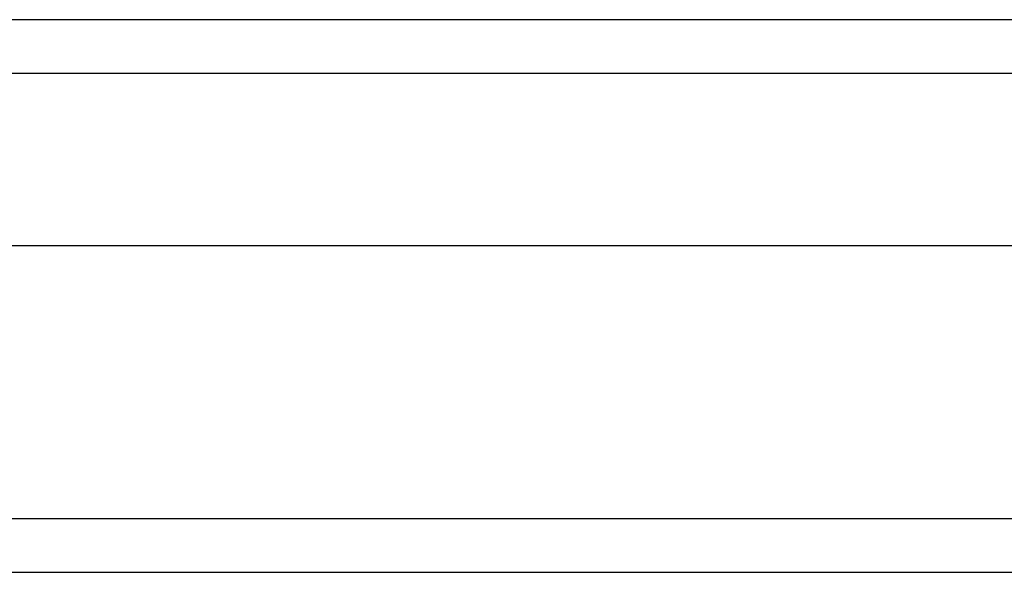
# Model space of a CAD drawing. Header units: inches. Extents: x 0 to 144, y -11 to 93.
# Tile 14 of 53: x 78.797 to 80.341, y 39.101 to 39.967. Entities that reach past the tile are written whole.
import ezdxf

# ---------------------------------------------------------------- set-up
doc = ezdxf.new("R2010")
doc.units = ezdxf.units.IN
doc.header["$LTSCALE"] = 8.616264
doc.header["$MEASUREMENT"] = 0
doc.layers.add('Visible Edges(ANSI)', color=7, linetype='Continuous', lineweight=25)
doc.layers.add('Visible Tangent Edges(ANSI)', color=7, linetype='Continuous', lineweight=25)

msp = doc.modelspace()

# ---------------------------------------------------------------- linework, layer by layer
at = {"layer": 'Visible Edges(ANSI)'}
for p, q in [((80.9879, 39.9672), (62.7804, 39.9672)), ((81.0977, 39.6128), (62.6706, 39.6128)), ((61.9671, 39.1009), (81.8012, 39.1009))]:
    msp.add_line(p, q, dxfattribs=at)
at = {"layer": 'Visible Tangent Edges(ANSI)'}
for p, q in [((62.6654, 39.8832), (81.103, 39.8832)), ((81.8012, 39.185), (62.0511, 39.185))]:
    msp.add_line(p, q, dxfattribs=at)

doc.saveas('drawing.dxf')
